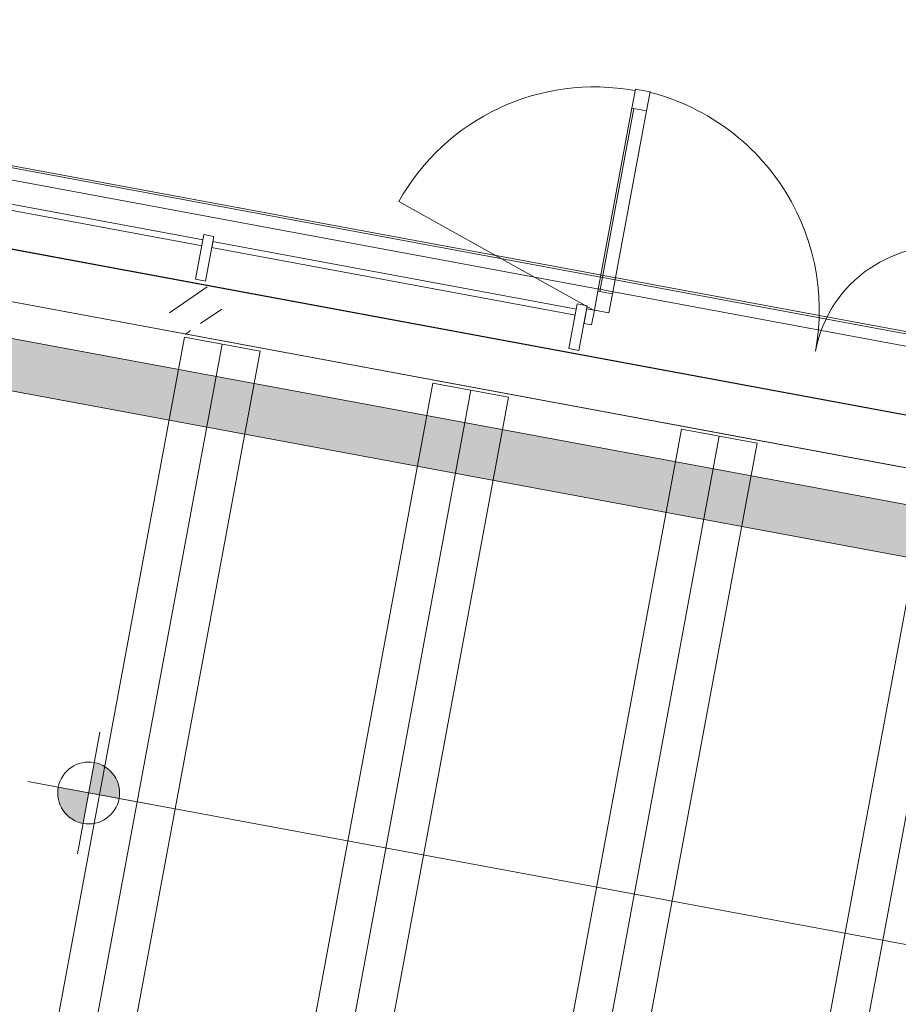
# Model space of a CAD drawing. Header units: metres. Extents: x 0 to 60282398, y -11592309 to 5708004.
# Tile 106 of 136: x 32353384.94 to 32353389.2, y 5707902.53 to 5707907.31. Entities that reach past the tile are written whole.
import ezdxf
from ezdxf import colors
from ezdxf.entities.mleader import LeaderData, LeaderLine
from ezdxf.math import Vec2, Vec3

# ---------------------------------------------------------------- set-up
doc = ezdxf.new("R2010")
doc.units = ezdxf.units.M
doc.header["$LTSCALE"] = 0.75
doc.set_wipeout_variables(frame=1)
doc.layers.get('0').update_dxf_attribs({"linetype": 'CONTINUOUS'})
doc.layers.add('10414946$0$_Hilfslayer', color=6, linetype='CONTINUOUS', plot=False)
doc.layers.add('10414946$0$ST-LIN Parkplatz', color=7, linetype='CONTINUOUS')
for name, color, linetype, lineweight in [('10417023$0$#9_002_GES I Übersicht Erdgeschoss_1_101_Wand Aussen.A', 7, 'CONTINUOUS', 25), ('10417023$0$#9_002_GES I Übersicht Erdgeschoss_1_104_Decken.A', 7, 'CONTINUOUS', 25), ('10417023$0$#9_002_GES I Übersicht Erdgeschoss_1_115_Außentüren', 7, 'CONTINUOUS', 25), ('10417023$0$#9_002_GES I Übersicht Erdgeschoss_1_201_Aussenwandbekleidung.A', 7, 'CONTINUOUS', 25), ('10417023$0$#9_002_GES I Übersicht Erdgeschoss_1_430_Lüftung.US', 7, 'CONTINUOUS', 25), ('10417023$0$#9_002_GES I Übersicht Erdgeschoss_1_Neubau_101_Wand Aussen.A', 7, 'CONTINUOUS', 25), ('10417023$0$#9_002_GES I Übersicht Erdgeschoss_1_Neubau_103_Stützen.A', 7, 'CONTINUOUS', 25), ('10417023$0$#9_002_GES I Übersicht Erdgeschoss_1_Neubau_104_Decken.A', 7, 'CONTINUOUS', 25), ('10417023$0$#9_002_GES I Übersicht Erdgeschoss_1_Neubau_110_Pfosten-Riegel.A', 7, 'CONTINUOUS', 25), ('10417023$0$#9_002_GES I Übersicht Erdgeschoss_1_Neubau_502_Bemaßung 1_100.A', 7, 'CONTINUOUS', 25), ('10417023$0$Keine', 7, 'CONTINUOUS', 13)]:
    doc.layers.add(name, color=color, linetype=linetype, lineweight=lineweight)
doc.styles.add('10414946$0$ARIAL NARROW', font='ARIALN.TTF')

# ---------------------------------------------------------------- blocks, each defined once
blk = doc.blocks.new('10417023$0$#9_MKO_LP5_ARC_GES_UP_00_002_P_G_modell (3D)')
at = {"layer": '10417023$0$#9_002_GES I Übersicht Erdgeschoss_1_Neubau_103_Stützen.A', "linetype": 'Continuous', "lineweight": 5, "true_color": 0xff0000}
h = blk.add_hatch(dxfattribs=at)
h.set_pattern_fill('#9_BETON__STAHLBETON_0001', color=1, style=0, pattern_type=2)
h.set_pattern_definition([(45, (0, 0), (-0.1697056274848, 0.1697056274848), []), (45, (-0.08485, 0.08485), (-0.1697056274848, 0.1697056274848), [0.18, -0.06])])
edge = h.paths.add_edge_path()
edge.add_arc((-32353456.5817, -5707807.2446), 0.125, 180, 270)
edge.add_arc((-32353456.5817, -5707807.2446), 0.125, 270, 360)
edge.add_arc((-32353456.5817, -5707807.2446), 0.125, 0, 90)
edge.add_arc((-32353456.5817, -5707807.2446), 0.125, 90, 180)
at = {"layer": '10417023$0$#9_002_GES I Übersicht Erdgeschoss_1_Neubau_502_Bemaßung 1_100.A', "linetype": 'Continuous', "lineweight": 0, "true_color": 0xff0000}
for points in [[(-32353456.6613, -5707809.6423), (-32353456.5113, -5707809.6423), (-32353456.5228, -5707809.5849), (-32353456.5553, -5707809.5363), (-32353456.6039, -5707809.5038), (-32353456.6613, -5707809.4923)], [(-32353456.6613, -5707809.6423), (-32353456.5113, -5707809.6423), (-32353456.5228, -5707809.5849), (-32353456.5553, -5707809.5363), (-32353456.6039, -5707809.5038), (-32353456.6613, -5707809.4923)], [(-32353456.6613, -5707809.6423), (-32353456.8113, -5707809.6423), (-32353456.7999, -5707809.6997), (-32353456.7674, -5707809.7484), (-32353456.7187, -5707809.7809), (-32353456.6613, -5707809.7923)], [(-32353456.6613, -5707809.6423), (-32353456.8113, -5707809.6423), (-32353456.7999, -5707809.6997), (-32353456.7674, -5707809.7484), (-32353456.7187, -5707809.7809), (-32353456.6613, -5707809.7923)]]:
    blk.add_hatch(color=1, dxfattribs=at).paths.add_polyline_path(points)
at = {"layer": '10417023$0$#9_002_GES I Übersicht Erdgeschoss_1_104_Decken.A', "color": 1, "linetype": 'Continuous', "lineweight": 13, "true_color": 0xff0000}
for p, q in [((-32353456.6082, -5707807.3846), (-32353456.6082, -5707812.5147)), ((-32353456.6082, -5707807.3846), (-32353456.2352, -5707807.3846)), ((-32353456.4217, -5707807.3846), (-32353456.4217, -5707812.5147)), ((-32353456.2352, -5707807.3846), (-32353456.2352, -5707812.5147)), ((-32353455.3832, -5707807.3846), (-32353455.3832, -5707812.5147)), ((-32353455.3832, -5707807.3846), (-32353455.0102, -5707807.3846)), ((-32353455.1967, -5707807.3846), (-32353455.1967, -5707812.5147)), ((-32353455.0102, -5707807.3846), (-32353455.0102, -5707812.5147)), ((-32353454.1582, -5707807.3846), (-32353454.1582, -5707812.5147)), ((-32353454.1582, -5707807.3846), (-32353453.7852, -5707807.3846)), ((-32353453.9717, -5707807.3846), (-32353453.9717, -5707812.5147)), ((-32353453.7852, -5707807.3846), (-32353453.7852, -5707812.5147)), ((-32353452.9332, -5707807.3846), (-32353452.9332, -5707812.5147)), ((-32353452.7467, -5707807.3846), (-32353452.7467, -5707812.5147))]:
    blk.add_line(p, q, dxfattribs=at)
at = {"layer": '10417023$0$#9_002_GES I Übersicht Erdgeschoss_1_430_Lüftung.US', "color": 1, "linetype": 'Continuous', "lineweight": 13, "true_color": 0xff0000, "flags": 128}
blk.add_lwpolyline([(-32353460.2973, -5707807.7943), (-32353447.4042, -5707807.7943), (-32353447.4042, -5707807.5443), (-32353460.2973, -5707807.5443)], close=True, dxfattribs=at)
at = {"layer": '10417023$0$#9_002_GES I Übersicht Erdgeschoss_1_430_Lüftung.US', "color": 1, "linetype": 'Continuous', "true_color": 0xff0000}
blk.add_solid([(-32353460.2973, -5707807.7943), (-32353447.4042, -5707807.7943), (-32353460.2973, -5707807.5443), (-32353447.4042, -5707807.5443)], dxfattribs=at)
at = {"layer": '10417023$0$#9_002_GES I Übersicht Erdgeschoss_1_Neubau_101_Wand Aussen.A', "color": 1, "linetype": 'Continuous', "lineweight": 13, "true_color": 0xff0000}
blk.add_line((-32353460.5392, -5707807.3696), (-32353452.6242, -5707807.3696), dxfattribs=at)
at = {"layer": '10417023$0$#9_002_GES I Übersicht Erdgeschoss_1_Neubau_104_Decken.A', "color": 1, "linetype": 'Continuous', "lineweight": 13, "true_color": 0xff0000, "flags": 128}
for points in [[(-32353460.5392, -5707797.3046), (-32353468.9642, -5707797.3046), (-32353468.9642, -5707810.3996), (-32353464.3342, -5707810.3996), (-32353464.3342, -5707812.7496), (-32353442.5042, -5707812.7496), (-32353442.5042, -5707790.5596), (-32353451.274, -5707790.5596), (-32353451.274, -5707797.2296), (-32353452.6242, -5707797.2296), (-32353452.6242, -5707807.1196), (-32353460.5392, -5707807.1196)], [(-32353460.5392, -5707797.2296), (-32353460.5392, -5707807.1196), (-32353452.6242, -5707807.1196), (-32353452.6242, -5707797.2296)], [(-32353460.5392, -5707812.5297), (-32353447.4043, -5707812.5297), (-32353447.4043, -5707807.3696), (-32353460.5392, -5707807.3696)]]:
    blk.add_lwpolyline(points, close=True, dxfattribs=at)
at = {"layer": '10417023$0$#9_002_GES I Übersicht Erdgeschoss_1_Neubau_110_Pfosten-Riegel.A', "color": 1, "linetype": 'Continuous', "lineweight": 13, "true_color": 0xff0000}
blk.add_arc((-32353452.9647, -5707806.8946), 0.624, 90, 180, dxfattribs=at)
at = {"layer": '10417023$0$#9_002_GES I Übersicht Erdgeschoss_1_Neubau_502_Bemaßung 1_100.A', "color": 1, "linetype": 'Continuous', "lineweight": 13, "true_color": 0xff0000}
for p, q in [((-32353456.6613, -5707809.9423), (-32353456.6613, -5707809.3423)), ((-32353456.6613, -5707809.9423), (-32353456.6613, -5707809.3423)), ((-32353456.9613, -5707809.6423), (-32353451.2674, -5707809.6423)), ((-32353456.9613, -5707809.6423), (-32353456.3613, -5707809.6423))]:
    blk.add_line(p, q, dxfattribs=at)
at = {"layer": '10417023$0$#9_002_GES I Übersicht Erdgeschoss_1_Neubau_502_Bemaßung 1_100.A', "color": 1, "linetype": 'Continuous', "lineweight": 13, "true_color": 0xff0000, "flags": 128}
blk.add_lwpolyline([(-32353456.5113, -5707809.6423), (-32353456.5121, -5707809.657), (-32353456.5142, -5707809.6716), (-32353456.5178, -5707809.6859), (-32353456.5228, -5707809.6997), (-32353456.5291, -5707809.713), (-32353456.5366, -5707809.7257), (-32353456.5454, -5707809.7375), (-32353456.5553, -5707809.7484), (-32353456.5662, -5707809.7583), (-32353456.578, -5707809.7671), (-32353456.5906, -5707809.7746), (-32353456.6039, -5707809.7809), (-32353456.6178, -5707809.7859), (-32353456.6321, -5707809.7895), (-32353456.6466, -5707809.7916), (-32353456.6613, -5707809.7923), (-32353456.676, -5707809.7916), (-32353456.6906, -5707809.7895), (-32353456.7049, -5707809.7859), (-32353456.7187, -5707809.7809), (-32353456.7321, -5707809.7746), (-32353456.7447, -5707809.7671), (-32353456.7565, -5707809.7583), (-32353456.7674, -5707809.7484), (-32353456.7773, -5707809.7375), (-32353456.7861, -5707809.7257), (-32353456.7936, -5707809.713), (-32353456.7999, -5707809.6997), (-32353456.8049, -5707809.6859), (-32353456.8085, -5707809.6716), (-32353456.8106, -5707809.657), (-32353456.8113, -5707809.6423), (-32353456.8106, -5707809.6276), (-32353456.8085, -5707809.6131), (-32353456.8049, -5707809.5988), (-32353456.7999, -5707809.5849), (-32353456.7936, -5707809.5716), (-32353456.7861, -5707809.559), (-32353456.7773, -5707809.5472), (-32353456.7674, -5707809.5363), (-32353456.7565, -5707809.5264), (-32353456.7447, -5707809.5176), (-32353456.7321, -5707809.5101), (-32353456.7187, -5707809.5038), (-32353456.7049, -5707809.4988), (-32353456.6906, -5707809.4952), (-32353456.676, -5707809.4931), (-32353456.6613, -5707809.4923), (-32353456.6466, -5707809.4931), (-32353456.6321, -5707809.4952), (-32353456.6178, -5707809.4988), (-32353456.6039, -5707809.5038), (-32353456.5906, -5707809.5101), (-32353456.578, -5707809.5176), (-32353456.5662, -5707809.5264), (-32353456.5553, -5707809.5363), (-32353456.5454, -5707809.5472), (-32353456.5366, -5707809.559), (-32353456.5291, -5707809.5716), (-32353456.5228, -5707809.5849), (-32353456.5178, -5707809.5988), (-32353456.5142, -5707809.6131), (-32353456.5121, -5707809.6276)], close=True, dxfattribs=at)
blk.add_lwpolyline([(-32353456.5113, -5707809.6423), (-32353456.5121, -5707809.657), (-32353456.5142, -5707809.6716), (-32353456.5178, -5707809.6859), (-32353456.5228, -5707809.6997), (-32353456.5291, -5707809.713), (-32353456.5366, -5707809.7257), (-32353456.5454, -5707809.7375), (-32353456.5553, -5707809.7484), (-32353456.5662, -5707809.7583), (-32353456.578, -5707809.7671), (-32353456.5906, -5707809.7746), (-32353456.6039, -5707809.7809), (-32353456.6178, -5707809.7859), (-32353456.6321, -5707809.7895), (-32353456.6466, -5707809.7916), (-32353456.6613, -5707809.7923), (-32353456.676, -5707809.7916), (-32353456.6906, -5707809.7895), (-32353456.7049, -5707809.7859), (-32353456.7187, -5707809.7809), (-32353456.7321, -5707809.7746), (-32353456.7447, -5707809.7671), (-32353456.7565, -5707809.7583), (-32353456.7674, -5707809.7484), (-32353456.7773, -5707809.7375), (-32353456.7861, -5707809.7257), (-32353456.7936, -5707809.713), (-32353456.7999, -5707809.6997), (-32353456.8049, -5707809.6859), (-32353456.8085, -5707809.6716), (-32353456.8106, -5707809.657), (-32353456.8113, -5707809.6423), (-32353456.8106, -5707809.6276), (-32353456.8085, -5707809.6131), (-32353456.8049, -5707809.5988), (-32353456.7999, -5707809.5849), (-32353456.7936, -5707809.5716), (-32353456.7861, -5707809.559), (-32353456.7773, -5707809.5472), (-32353456.7674, -5707809.5363), (-32353456.7565, -5707809.5264), (-32353456.7447, -5707809.5176), (-32353456.7321, -5707809.5101), (-32353456.7187, -5707809.5038), (-32353456.7049, -5707809.4988), (-32353456.6906, -5707809.4952), (-32353456.676, -5707809.4931), (-32353456.6613, -5707809.4923), (-32353456.6466, -5707809.4931), (-32353456.6321, -5707809.4952), (-32353456.6178, -5707809.4988), (-32353456.6039, -5707809.5038), (-32353456.5906, -5707809.5101), (-32353456.578, -5707809.5176), (-32353456.5662, -5707809.5264), (-32353456.5553, -5707809.5363), (-32353456.5454, -5707809.5472), (-32353456.5366, -5707809.559), (-32353456.5291, -5707809.5716), (-32353456.5228, -5707809.5849), (-32353456.5178, -5707809.5988), (-32353456.5142, -5707809.6131), (-32353456.5121, -5707809.6276)], close=True, dxfattribs=at)
at = {"color": 1, "linetype": 'Continuous', "lineweight": 5, "true_color": 0xff0000}
for points in [[(-32353454.6067, -5707806.8006), (-32353454.6067, -5707805.8986), (-32353454.6787, -5707805.8986), (-32353454.6787, -5707806.8006)], [(-32353456.5867, -5707806.9046), (-32353458.4167, -5707806.9046), (-32353458.4167, -5707806.9346), (-32353456.5867, -5707806.9346)]]:
    blk.add_wipeout(points, dxfattribs=at).dxf.layer = '10417023$0$#9_002_GES I Übersicht Erdgeschoss_1_Neubau_110_Pfosten-Riegel.A'
at = {"layer": '10417023$0$#9_002_GES I Übersicht Erdgeschoss_1_201_Aussenwandbekleidung.A', "color": 1, "linetype": 'Continuous', "lineweight": 13, "true_color": 0xff0000}
for p, q in [((-32353460.4294, -5707806.721), (-32353452.734, -5707806.721)), ((-32353460.4294, -5707806.731), (-32353452.734, -5707806.731))]:
    blk.add_line(p, q, dxfattribs=at)
at = {"layer": '10417023$0$#9_002_GES I Übersicht Erdgeschoss_1_Neubau_110_Pfosten-Riegel.A', "color": 1, "linetype": 'Continuous', "lineweight": 13, "true_color": 0xff0000}
for p, q in [((-32353454.6787, -5707806.8006), (-32353454.6787, -5707805.8986)), ((-32353454.6687, -5707806.8006), (-32353454.6687, -5707805.8986)), ((-32353454.6067, -5707806.8006), (-32353454.6067, -5707805.8986))]:
    blk.add_line(p, q, dxfattribs=at)
at = {"layer": '10417023$0$#9_002_GES I Übersicht Erdgeschoss_1_Neubau_110_Pfosten-Riegel.A', "color": 1, "linetype": 'Continuous', "lineweight": 13, "true_color": 0xff0000, "flags": 128}
for points in [[(-32353454.6067, -5707806.8006), (-32353454.6067, -5707805.8986), (-32353454.6787, -5707805.8986), (-32353454.6787, -5707806.8006)], [(-32353456.5867, -5707806.9046), (-32353456.5867, -5707806.9346), (-32353458.4167, -5707806.9346), (-32353458.4167, -5707806.9046)]]:
    blk.add_lwpolyline(points, close=True, dxfattribs=at)
at = {"layer": '10417023$0$#9_002_GES I Übersicht Erdgeschoss_1_Neubau_110_Pfosten-Riegel.A', "color": 1, "linetype": 'Continuous', "lineweight": 13, "true_color": 0xff0000}
blk.add_arc((-32353454.6787, -5707806.8946), 1.09, 360, 90, dxfattribs=at)
at = {"color": 1, "linetype": 'Continuous', "lineweight": 5, "true_color": 0xff0000}
for points in [[(-32353454.6067, -5707805.8986), (-32353454.6067, -5707805.8046), (-32353454.6787, -5707805.8046), (-32353454.6787, -5707805.8986)], [(-32353454.6067, -5707806.8946), (-32353454.6067, -5707806.8006), (-32353454.6787, -5707806.8006), (-32353454.6787, -5707806.8946)], [(-32353454.7467, -5707806.9046), (-32353456.5767, -5707806.9046), (-32353456.5767, -5707806.9346), (-32353454.7467, -5707806.9346)]]:
    blk.add_wipeout(points, dxfattribs=at).dxf.layer = '10417023$0$#9_002_GES I Übersicht Erdgeschoss_1_Neubau_110_Pfosten-Riegel.A'
at = {"layer": '10417023$0$#9_002_GES I Übersicht Erdgeschoss_1_101_Wand Aussen.A', "color": 1, "linetype": 'Continuous', "lineweight": 13, "true_color": 0xff0000}
blk.add_line((-32353452.9542, -5707806.7896), (-32353460.2092, -5707806.7896), dxfattribs=at)
at = {"layer": '10417023$0$#9_002_GES I Übersicht Erdgeschoss_1_115_Außentüren', "color": 1, "linetype": 'Continuous', "lineweight": 13, "true_color": 0xff0000}
blk.add_arc((-32353454.6793, -5707806.8962), 1.0842, 90, 161.3708, dxfattribs=at)
at = {"layer": '10417023$0$#9_002_GES I Übersicht Erdgeschoss_1_Neubau_110_Pfosten-Riegel.A', "color": 1, "linetype": 'Continuous', "lineweight": 13, "true_color": 0xff0000, "flags": 128}
for points in [[(-32353454.6067, -5707805.8986), (-32353454.6067, -5707805.8046), (-32353454.6787, -5707805.8046), (-32353454.6787, -5707805.8986)], [(-32353454.6067, -5707806.8946), (-32353454.6067, -5707806.8006), (-32353454.6787, -5707806.8006), (-32353454.6787, -5707806.8946)], [(-32353454.7467, -5707806.9046), (-32353454.7467, -5707806.9346), (-32353456.5767, -5707806.9346), (-32353456.5767, -5707806.9046)]]:
    blk.add_lwpolyline(points, close=True, dxfattribs=at)
at = {"color": 1, "linetype": 'Continuous', "lineweight": 5, "true_color": 0xff0000}
for points in [[(-32353456.6067, -5707806.8796), (-32353456.6067, -5707807.0996), (-32353456.5567, -5707807.0996), (-32353456.5567, -5707806.8796)], [(-32353454.7167, -5707806.8946), (-32353454.7167, -5707806.9666), (-32353454.6787, -5707806.9666), (-32353454.6787, -5707806.8946)]]:
    blk.add_wipeout(points, dxfattribs=at).dxf.layer = '10417023$0$#9_002_GES I Übersicht Erdgeschoss_1_Neubau_110_Pfosten-Riegel.A'
at = {"layer": '10417023$0$#9_002_GES I Übersicht Erdgeschoss_1_Neubau_110_Pfosten-Riegel.A', "color": 1, "linetype": 'Continuous', "lineweight": 13, "true_color": 0xff0000, "flags": 128}
for points in [[(-32353456.6067, -5707806.8796), (-32353456.5567, -5707806.8796), (-32353456.5567, -5707807.0996), (-32353456.6067, -5707807.0996)], [(-32353454.7167, -5707806.8946), (-32353454.6787, -5707806.8946), (-32353454.6787, -5707806.9666), (-32353454.7167, -5707806.9666)]]:
    blk.add_lwpolyline(points, close=True, dxfattribs=at)
at = {"color": 1, "linetype": 'Continuous', "lineweight": 5, "true_color": 0xff0000}
blk.add_wipeout([(-32353454.7667, -5707806.8796), (-32353454.7667, -5707807.0996), (-32353454.7167, -5707807.0996), (-32353454.7167, -5707806.8796)], dxfattribs=at).dxf.layer = '10417023$0$#9_002_GES I Übersicht Erdgeschoss_1_Neubau_110_Pfosten-Riegel.A'
at = {"layer": '10417023$0$#9_002_GES I Übersicht Erdgeschoss_1_101_Wand Aussen.A', "color": 1, "linetype": 'Continuous', "lineweight": 13, "true_color": 0xff0000}
blk.add_line((-32353460.5392, -5707807.1196), (-32353452.6242, -5707807.1196), dxfattribs=at)
at = {"layer": '10417023$0$#9_002_GES I Übersicht Erdgeschoss_1_101_Wand Aussen.A', "color": 1, "linetype": 'Continuous', "lineweight": 25, "true_color": 0xff0000, "flags": 128}
blk.add_lwpolyline([(-32353460.5392, -5707797.2296), (-32353452.6242, -5707797.2296), (-32353452.6242, -5707807.1196), (-32353460.5392, -5707807.1196)], close=True, dxfattribs=at)
at = {"layer": '10417023$0$#9_002_GES I Übersicht Erdgeschoss_1_115_Außentüren', "color": 1, "linetype": 'Continuous', "lineweight": 13, "true_color": 0xff0000}
blk.add_line((-32353455.7067, -5707806.5499), (-32353454.6793, -5707806.8962), dxfattribs=at)
at = {"layer": '10417023$0$#9_002_GES I Übersicht Erdgeschoss_1_Neubau_101_Wand Aussen.A', "color": 1, "linetype": 'Continuous', "lineweight": 13, "true_color": 0xff0000}
blk.add_line((-32353452.6242, -5707807.1196), (-32353460.5392, -5707807.1196), dxfattribs=at)
at = {"layer": '10417023$0$#9_002_GES I Übersicht Erdgeschoss_1_Neubau_110_Pfosten-Riegel.A', "color": 1, "linetype": 'Continuous', "lineweight": 13, "true_color": 0xff0000, "flags": 128}
blk.add_lwpolyline([(-32353454.7667, -5707806.8796), (-32353454.7167, -5707806.8796), (-32353454.7167, -5707807.0996), (-32353454.7667, -5707807.0996)], close=True, dxfattribs=at)
blk = doc.blocks.new('10417023$0$2_MKO_LP5_LAN_GES_UP_00_002_V_A (3D)')
at = {"layer": '10417023$0$Keine'}
blk.add_blockref('10417023$0$#9_MKO_LP5_ARC_GES_UP_00_002_P_G_modell (3D)', (0, 0), dxfattribs=at)
blk = doc.blocks.new('10417023')
at = {"layer": '10417023$0$Keine', "rotation": 349.4819372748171}
blk.add_blockref('10417023$0$2_MKO_LP5_LAN_GES_UP_00_002_V_A (3D)', (65205154.9314, 5413829.5578), dxfattribs=at)
blk = doc.blocks.new('10414946')
at = {"layer": '10414946$0$_Hilfslayer'}
blk.add_circle((32353400.9033, 5707890.1285), 14, dxfattribs=at)
at = {"layer": '10414946$0$ST-LIN Parkplatz'}
ml = blk.add_multileader_mtext('Standard', dxfattribs=at)
ml.set_content('Wartehäuschen ohne Seitenwände', color=256, style='10414946$0$ARIAL NARROW')
ml.set_leader_properties()
ml.build(insert=Vec2(0, 0))
ml.multileader.update_dxf_attribs({"text_right_attachment_type": 6, "dogleg_length": 0.36, "arrow_head_size": 0.625})
ctx = ml.context
ctx.base_point, ctx.char_height, ctx.arrow_head_size, ctx.landing_gap_size, ctx.plane_origin, ctx.plane_x_axis, ctx.plane_y_axis = Vec3(32353369.0538, 5707907.8304), 0.625, 0.625, 1, Vec3(32353388.3878, 5707897.8782), Vec3(0.984808, -0.173648), Vec3(0.173648, 0.984808)
ctx.right_attachment, ctx.text_align_type = 6, 2
notes = []
notes.append((ctx, [(0, (1, 1, 0), (32353382.2388, 5707905.0666), (-0.984808, 0.173648), 0.36, [(0, [(32353388.3878, 5707897.8782)], 0, [])])]))
ctx.mtext.insert, ctx.mtext.text_direction, ctx.mtext.rotation, ctx.mtext.alignment, ctx.mtext.flow_direction = Vec3(32353381.0297, 5707906.0414), Vec3(0.984808, -0.173648), 6.108652, 3, 5
ctx.mtext.has_bg_fill, ctx.mtext.bg_color, ctx.mtext.bg_scale_factor, ctx.mtext.bg_transparency, ctx.mtext.use_window_bg_color = 1, -1027028792, 1.5, 0, 1
for ctx, leaders in notes:
    for number, flags, end, landing, length, lines in leaders:
        leader = LeaderData()
        leader.index, (leader.has_last_leader_line, leader.has_dogleg_vector, leader.attachment_direction) = number, flags
        leader.last_leader_point, leader.dogleg_vector, leader.dogleg_length = Vec3(end), Vec3(landing), length
        for number, points, colour, breaks in lines:
            line = LeaderLine()
            line.index, line.vertices, line.color, line.breaks = number, Vec3.list(points), colors.encode_raw_color(colour), breaks
            leader.lines.append(line)
        ctx.leaders.append(leader)

msp = doc.modelspace()

# ---------------------------------------------------------------- block references
msp.add_blockref('10417023', (0, 0))

# ---------------------------------------------------------------- next in the draw order: block references
msp.add_blockref('10414946', (0, 0))

doc.saveas('drawing.dxf')
